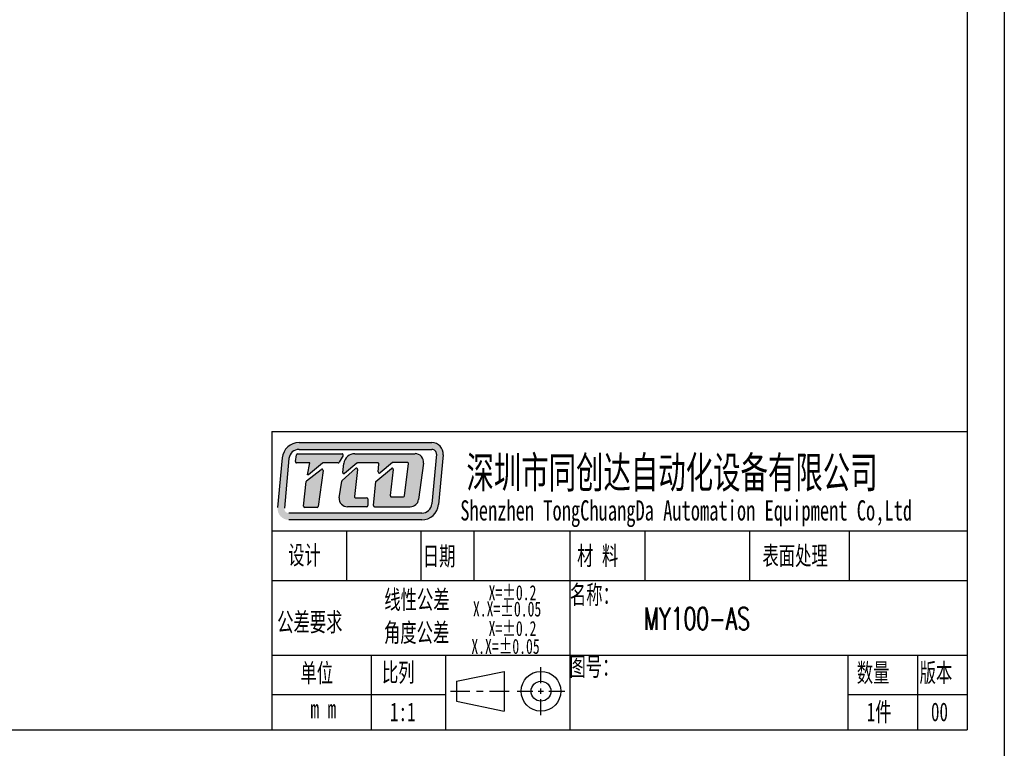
# Model space of a CAD drawing. Header units: millimetres. Extents: x 16752 to 17194, y 779 to 1404.
# Tile 10 of 11: x 16985 to 17194, y 1095 to 1249. Entities that reach past the tile are written whole.
import ezdxf

# ---------------------------------------------------------------- set-up
doc = ezdxf.new("R2010")
doc.units = ezdxf.units.MM
doc.header["$LTSCALE"] = 0.3
doc.layers.add('外框', color=7, linetype='Continuous', lineweight=30)
doc.layers.add('文字', color=3, linetype='Continuous', lineweight=13)
doc.styles.add('SLDTEXTSTYLE2', font='txt')
doc.styles.get("Standard").update_dxf_attribs({"font": 'txt.shx', "width": 0.67, "oblique": 5, "bigfont": 'gbcbig.shx'})

# ---------------------------------------------------------------- blocks, each defined once
blk = doc.blocks.new('Y')
at = {"lineweight": 30}
blk.add_line((-4136.76, 2009.27), (-3862.74, 2009.27), dxfattribs=at)
blk = doc.blocks.new('W')
at = {"lineweight": 30}
for p, q in [((-3857.44, 2213.99), (-3857.44, 2003.97)), ((-3857.44, 2213.99), (-3857.44, 2003.97)), ((-3862.74, 2208.69), (-3862.74, 2009.27))]:
    blk.add_line(p, q, dxfattribs=at)
blk.add_blockref('Y', (0, 0))

msp = doc.modelspace()

# ---------------------------------------------------------------- hatches: boundary and pattern name
at = {"layer": '外框'}
h = msp.add_hatch(color=256, dxfattribs=at)
h.dxf.hatch_style = 1
h.paths.add_polyline_path([(17072.359, 1159.824), (17044.224, 1159.824, 0.3871904), (17040.67, 1156.587), (17039.687, 1146.068, 0.4417631), (17042.057, 1143.467), (17070.208, 1143.467, 0.3876272), (17073.763, 1146.71), (17074.729, 1157.227, 0.4413093)])
h.paths.add_polyline_path([(17072.359, 1158.397, -0.4413093), (17073.307, 1157.358), (17072.341, 1146.841, -0.3876272), (17070.208, 1144.895), (17042.057, 1144.895, -0.4417631), (17041.109, 1145.935), (17042.091, 1156.454, -0.3871904), (17044.224, 1158.397)], flags=16)
h.paths.add_polyline_path([(17053.321, 1157.48, -0.5692565), (17053.531, 1157.129), (17052.734, 1155.659, -0.2751589), (17052.525, 1155.534), (17049.316, 1155.534, 0.1785487), (17049.162, 1155.477), (17046.251, 1152.991), (17046.046, 1152.991), (17046.511, 1155.538), (17043.685, 1155.538, -0.4551699), (17043.449, 1155.808), (17043.649, 1157.252, -0.3736999), (17043.884, 1157.457)], flags=0)
h.paths.add_polyline_path([(17048.916, 1154.161, -0.6728841), (17049.298, 1153.942), (17048.268, 1146.31, -0.3754282), (17048.032, 1146.104), (17045.429, 1146.104, -0.4451596), (17045.192, 1146.367), (17045.739, 1151.582, -0.2032664), (17045.829, 1151.744)], flags=0)
h.paths.add_polyline_path([(17056.058, 1157.481), (17068.795, 1157.481, -0.4535474), (17070.564, 1155.461), (17069.543, 1147.796, -0.3759441), (17067.774, 1146.247), (17060.221, 1146.247, -0.443757), (17059.984, 1146.509), (17060.494, 1151.593), (17063.762, 1154.369, -0.6781546), (17064.153, 1154.162), (17063.548, 1148.624, 0.4464345), (17063.785, 1148.36), (17066.312, 1148.36, 0.3783283), (17066.548, 1148.569), (17067.396, 1155.372, 0.4510331), (17067.16, 1155.639), (17064.186, 1155.639, 0.1736567), (17064.035, 1155.585), (17061.394, 1153.415, -0.6630003), (17061.006, 1153.619), (17061.143, 1155.256, 0.4388203), (17060.905, 1155.514), (17056.577, 1155.514, 0.1753949), (17056.425, 1155.458), (17053.849, 1153.313, -0.6807563), (17053.461, 1153.525), (17053.697, 1155.4, -0.3779258)], flags=0)
h.paths.add_polyline_path([(17053.325, 1151.827), (17056.201, 1154.355, -0.6841835), (17056.595, 1154.15), (17055.97, 1148.402, 0.4462884), (17056.207, 1148.138), (17058.515, 1148.138, -0.4142136), (17058.753, 1147.9), (17058.753, 1146.485, -0.4142136), (17058.515, 1146.247), (17054.478, 1146.247, -0.4294817), (17052.696, 1148.124), (17053.247, 1151.684, -0.1758286)], flags=0)
h.paths.add_polyline_path([(17053.531, 1157.129, 0.5692565), (17053.321, 1157.48), (17043.884, 1157.457, 0.3736999), (17043.649, 1157.252), (17043.449, 1155.808, 0.4551699), (17043.685, 1155.538), (17046.511, 1155.538), (17046.046, 1152.991), (17046.251, 1152.991), (17049.162, 1155.477, -0.1785487), (17049.316, 1155.534), (17052.525, 1155.534, 0.2751589), (17052.734, 1155.659)], flags=0)
h.paths.add_polyline_path([(17049.298, 1153.942, 0.6728841), (17048.916, 1154.161), (17045.829, 1151.744, 0.2032664), (17045.739, 1151.582), (17045.192, 1146.367, 0.4451596), (17045.429, 1146.104), (17048.032, 1146.104, 0.3754282), (17048.268, 1146.31)], flags=0)
h.paths.add_polyline_path([(17056.595, 1154.15, 0.6841835), (17056.201, 1154.355), (17053.325, 1151.827, 0.1758286), (17053.247, 1151.684), (17052.696, 1148.124, 0.4294817), (17054.478, 1146.247), (17058.515, 1146.247, 0.4142136), (17058.753, 1146.485), (17058.753, 1147.9, 0.4142136), (17058.515, 1148.138), (17056.207, 1148.138, -0.4462884), (17055.97, 1148.402)], flags=0)
h.paths.add_polyline_path([(17068.795, 1157.481), (17056.058, 1157.481, 0.3779258), (17053.697, 1155.4), (17053.461, 1153.525, 0.6807563), (17053.849, 1153.313), (17056.425, 1155.458, -0.1753949), (17056.577, 1155.514), (17060.905, 1155.514, -0.4388203), (17061.143, 1155.256), (17061.006, 1153.619, 0.6630003), (17061.394, 1153.415), (17064.035, 1155.585, -0.1736567), (17064.186, 1155.639), (17067.16, 1155.639, -0.4510331), (17067.396, 1155.372), (17066.548, 1148.569, -0.3783283), (17066.312, 1148.36), (17063.785, 1148.36, -0.4464345), (17063.548, 1148.624), (17064.153, 1154.162, 0.6781546), (17063.762, 1154.369), (17060.494, 1151.593), (17059.984, 1146.509, 0.443757), (17060.221, 1146.247), (17067.774, 1146.247, 0.3759441), (17069.543, 1147.796), (17070.564, 1155.461, 0.4535474)], flags=0)
h = msp.add_hatch(color=256, dxfattribs=at)
h.dxf.hatch_style = 1
h.paths.add_polyline_path([(17053.531, 1157.129, 0.5692565), (17053.321, 1157.48), (17043.884, 1157.457, 0.3736999), (17043.649, 1157.252), (17043.449, 1155.808, 0.4551699), (17043.685, 1155.538), (17046.511, 1155.538), (17046.046, 1152.991), (17046.251, 1152.991), (17049.162, 1155.477, -0.1785487), (17049.316, 1155.534), (17052.525, 1155.534, 0.2751589), (17052.734, 1155.659)])
h.paths.add_polyline_path([(17049.298, 1153.942, 0.6728841), (17048.916, 1154.161), (17045.829, 1151.744, 0.2032664), (17045.739, 1151.582), (17045.192, 1146.367, 0.4451596), (17045.429, 1146.104), (17048.032, 1146.104, 0.3754282), (17048.268, 1146.31)])
h.paths.add_polyline_path([(17056.595, 1154.15, 0.6841835), (17056.201, 1154.355), (17053.325, 1151.827, 0.1758286), (17053.247, 1151.684), (17052.696, 1148.124, 0.4294817), (17054.478, 1146.247), (17058.515, 1146.247, 0.4142136), (17058.753, 1146.485), (17058.753, 1147.9, 0.4142136), (17058.515, 1148.138), (17056.207, 1148.138, -0.4462884), (17055.97, 1148.402)])
h.paths.add_polyline_path([(17068.795, 1157.481), (17056.058, 1157.481, 0.3779258), (17053.697, 1155.4), (17053.461, 1153.525, 0.6807563), (17053.849, 1153.313), (17056.425, 1155.458, -0.1753949), (17056.577, 1155.514), (17060.905, 1155.514, -0.4388203), (17061.143, 1155.256), (17061.006, 1153.619, 0.6630003), (17061.394, 1153.415), (17064.035, 1155.585, -0.1736567), (17064.186, 1155.639), (17067.16, 1155.639, -0.4510331), (17067.396, 1155.372), (17066.548, 1148.569, -0.3783283), (17066.312, 1148.36), (17063.785, 1148.36, -0.4464345), (17063.548, 1148.624), (17064.153, 1154.162, 0.6781546), (17063.762, 1154.369), (17060.494, 1151.593), (17059.984, 1146.509, 0.443757), (17060.221, 1146.247), (17067.774, 1146.247, 0.3759441), (17069.543, 1147.796), (17070.564, 1155.461, 0.4535474)])

# ---------------------------------------------------------------- linework, layer by layer
at = {"layer": '外框', "lineweight": 30}
for p, q in [((17038.429, 1162.17), (17185.658, 1162.17)), ((17038.429, 1162.17), (17038.429, 1099.071)), ((17043.449, 1155.808), (17043.649, 1157.252)), ((17040.67, 1156.587), (17039.687, 1146.068)), ((17042.091, 1156.454), (17041.109, 1145.935)), ((17054.284, 1141.137), (17054.284, 1130.62)), ((17069.978, 1141.137), (17069.978, 1130.62)), ((17081.196, 1141.137), (17081.196, 1130.62)), ((17101.527, 1141.137), (17101.527, 1099.071)), ((17117.419, 1141.137), (17117.419, 1130.62)), ((17139.602, 1141.137), (17139.602, 1130.62)), ((17160.681, 1141.137), (17160.681, 1130.62)), ((17038.429, 1130.62), (17185.658, 1130.62)), ((17038.429, 1114.846), (17185.658, 1114.846)), ((17059.462, 1114.846), (17059.462, 1099.071)), ((17075.236, 1114.846), (17075.236, 1099.071)), ((17160.419, 1114.846), (17160.419, 1099.071)), ((17175.142, 1114.846), (17175.142, 1099.071)), ((17077.561, 1109.311), (17087.64, 1111.414)), ((17087.64, 1111.414), (17087.64, 1103.001)), ((17095.447, 1108.9), (17095.447, 1112.285)), ((17077.561, 1109.311), (17077.561, 1105.104)), ((17076.263, 1107.207), (17080.408, 1107.207)), ((17081.789, 1107.207), (17083.171, 1107.207)), ((17084.552, 1107.207), (17088.697, 1107.207)), ((17090.37, 1107.207), (17093.755, 1107.207)), ((17094.883, 1107.207), (17096.012, 1107.207)), ((17095.447, 1106.643), (17095.447, 1107.772)), ((17097.14, 1107.207), (17100.525, 1107.207)), ((17038.429, 1106.507), (17075.236, 1106.507)), ((17077.561, 1105.104), (17087.64, 1103.001)), ((17095.447, 1102.13), (17095.447, 1105.515)), ((17160.419, 1106.507), (17185.658, 1106.507))]:
    msp.add_line(p, q, dxfattribs=at)
at = {"layer": '外框'}
for p, q in [((17044.224, 1159.824), (17072.359, 1159.824)), ((17043.884, 1157.457), (17053.321, 1157.48)), ((17044.224, 1158.397), (17072.359, 1158.397)), ((17053.531, 1157.129), (17052.734, 1155.659)), ((17056.058, 1157.481), (17068.795, 1157.481)), ((17073.307, 1157.358), (17072.341, 1146.841)), ((17074.729, 1157.227), (17073.763, 1146.71)), ((17046.511, 1155.538), (17043.685, 1155.538)), ((17046.046, 1152.991), (17046.511, 1155.538)), ((17049.162, 1155.477), (17046.251, 1152.991)), ((17052.525, 1155.534), (17049.316, 1155.534)), ((17053.461, 1153.525), (17053.697, 1155.4)), ((17056.425, 1155.458), (17053.849, 1153.313)), ((17060.905, 1155.514), (17056.577, 1155.514)), ((17061.006, 1153.619), (17061.143, 1155.256)), ((17064.035, 1155.585), (17061.394, 1153.415)), ((17067.16, 1155.639), (17064.186, 1155.639)), ((17066.548, 1148.569), (17067.396, 1155.372)), ((17070.564, 1155.461), (17069.543, 1147.796)), ((17045.829, 1151.744), (17048.916, 1154.161)), ((17046.251, 1152.991), (17046.046, 1152.991)), ((17049.298, 1153.942), (17048.268, 1146.31)), ((17053.325, 1151.827), (17056.201, 1154.355)), ((17056.595, 1154.15), (17055.97, 1148.402)), ((17060.494, 1151.593), (17063.762, 1154.369)), ((17064.153, 1154.162), (17063.548, 1148.624)), ((17045.192, 1146.367), (17045.739, 1151.582)), ((17052.696, 1148.124), (17053.247, 1151.684)), ((17059.984, 1146.509), (17060.494, 1151.593)), ((17056.207, 1148.138), (17058.515, 1148.138)), ((17058.753, 1147.9), (17058.753, 1146.485)), ((17063.785, 1148.36), (17066.312, 1148.36)), ((17070.208, 1144.895), (17042.057, 1144.895)), ((17048.032, 1146.104), (17045.429, 1146.104)), ((17058.515, 1146.247), (17054.478, 1146.247)), ((17060.221, 1146.247), (17067.774, 1146.247)), ((17070.208, 1143.467), (17042.057, 1143.467)), ((17038.429, 1141.137), (17185.658, 1141.137))]:
    msp.add_line(p, q, dxfattribs=at)
at = {"layer": '外框', "lineweight": 30}
for radius in [4.207, 2.103]:
    msp.add_circle((17095.447, 1107.207), radius, dxfattribs=at)
at = {"layer": '外框'}
for centre, radius, start, end in [((17044.224, 1156.255), 3.569, 90, 174.66371), ((17072.359, 1157.445), 2.379, 354.75075, 90), ((17044.224, 1156.255), 2.142, 90, 174.66371), ((17053.322, 1157.243), 0.238, 331.53887, 90.14277), ((17056.058, 1155.102), 2.379, 90, 172.81149), ((17068.795, 1155.697), 1.785, 352.41382, 90), ((17072.359, 1157.445), 0.952, 354.75075, 90), ((17049.316, 1155.296), 0.238, 90, 130.49363), ((17052.525, 1155.772), 0.238, 270, 331.53887), ((17056.577, 1155.276), 0.238, 90, 129.79279), ((17060.905, 1155.276), 0.238, 355.22864, 90), ((17064.186, 1155.402), 0.238, 90, 129.4062), ((17067.16, 1155.402), 0.238, 352.89219, 90), ((17049.062, 1153.973), 0.238, 352.31021, 128.05413), ((17053.697, 1153.496), 0.238, 172.81149, 309.79279), ((17056.358, 1154.176), 0.238, 353.7974, 131.31456), ((17061.243, 1153.599), 0.238, 175.22864, 309.4062), ((17063.916, 1154.188), 0.238, 353.76947, 130.34282), ((17045.976, 1151.557), 0.238, 128.05413, 174.01321), ((17053.482, 1151.648), 0.238, 131.31456, 171.20377), ((17054.478, 1148.032), 1.785, 177.02945, 270), ((17056.207, 1148.376), 0.238, 173.7974, 270), ((17058.515, 1147.9), 0.238, 0, 90), ((17063.785, 1148.598), 0.238, 173.76947, 270), ((17066.312, 1148.598), 0.238, 270, 352.89219), ((17067.774, 1148.032), 1.785, 270, 352.41382), ((17070.208, 1147.036), 2.142, 270, 354.75075), ((17070.208, 1147.036), 3.569, 270, 354.75075), ((17045.429, 1146.342), 0.238, 174.01321, 270), ((17048.032, 1146.342), 0.238, 270, 352.31021), ((17058.515, 1146.485), 0.238, 270, 0), ((17060.221, 1146.485), 0.238, 174.28163, 270)]:
    msp.add_arc(centre, radius, start, end, dxfattribs=at)
at = {"layer": '外框', "lineweight": 30}
for centre, start, end in [((17043.885, 1157.219), 90.14277, 172.10561), ((17043.685, 1155.775), 172.10561, 270)]:
    msp.add_arc(centre, 0.238, start, end, dxfattribs=at)

# ---------------------------------------------------------------- block references
at = {"layer": '外框', "lineweight": 25, "xscale": 1.487159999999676, "yscale": 1.487160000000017, "zscale": 1.48716}
msp.add_blockref('W', (22930.169, -1889.039), dxfattribs=at)

# ---------------------------------------------------------------- texts
at = {"layer": '外框', "style": 'SLDTEXTSTYLE2', "width": 0.67}
for s, height, p in [('深圳市同创达自动化设备有限公司', 6.66248, (17079.671, 1150.191)), ('Shenzhen TongChuangDa Automation Equipment Co,Ltd', 4.28302, (17078.365, 1143.334)), ('设计', 3.9658, (17041.917, 1134.035)), ('日期', 3.9658, (17070.422, 1133.819)), ('材 料', 3.9658, (17103.096, 1133.899)), ('表面处理', 3.9658, (17142.342, 1133.899)), ('X=±0.2', 3.1726, (17084.354, 1126.475)), ('名称：', 3.9658, (17101.579, 1125.659)), ('线性公差', 3.9658, (17062.273, 1124.608)), ('X.X=±0.05', 3.1726, (17081.043, 1123.026)), ('公差要求', 3.9658, (17039.593, 1119.86)), ('角度公差', 3.9658, (17062.208, 1117.63)), ('X=±0.2', 3.1726, (17084.354, 1118.899)), ('X.X=±0.05', 3.1726, (17080.705, 1115.113)), ('单位', 3.9658, (17044.516, 1109.087)), ('比列', 3.9658, (17061.776, 1109.207)), ('图号：', 3.9658, (17101.474, 1110.448)), ('数量', 3.9658, (17162.305, 1109.147)), ('版本', 3.9658, (17175.617, 1109.147)), ('1件', 3.9658, (17164.417, 1100.864)), ('00', 3.9658, (17178.011, 1100.864)), (' m m', 3.9658, (17044.838, 1101.496)), ('1:1', 3.9658, (17063.481, 1100.864))]:
    msp.add_text(s, height=height, dxfattribs=at).set_placement(p)
at = {"layer": '文字', "ltscale": 0.3, "width": 0.67}
msp.add_text('MY100-AS', height=4.7143, dxfattribs=at).set_placement((17117.232, 1120.231))

doc.saveas('drawing.dxf')
